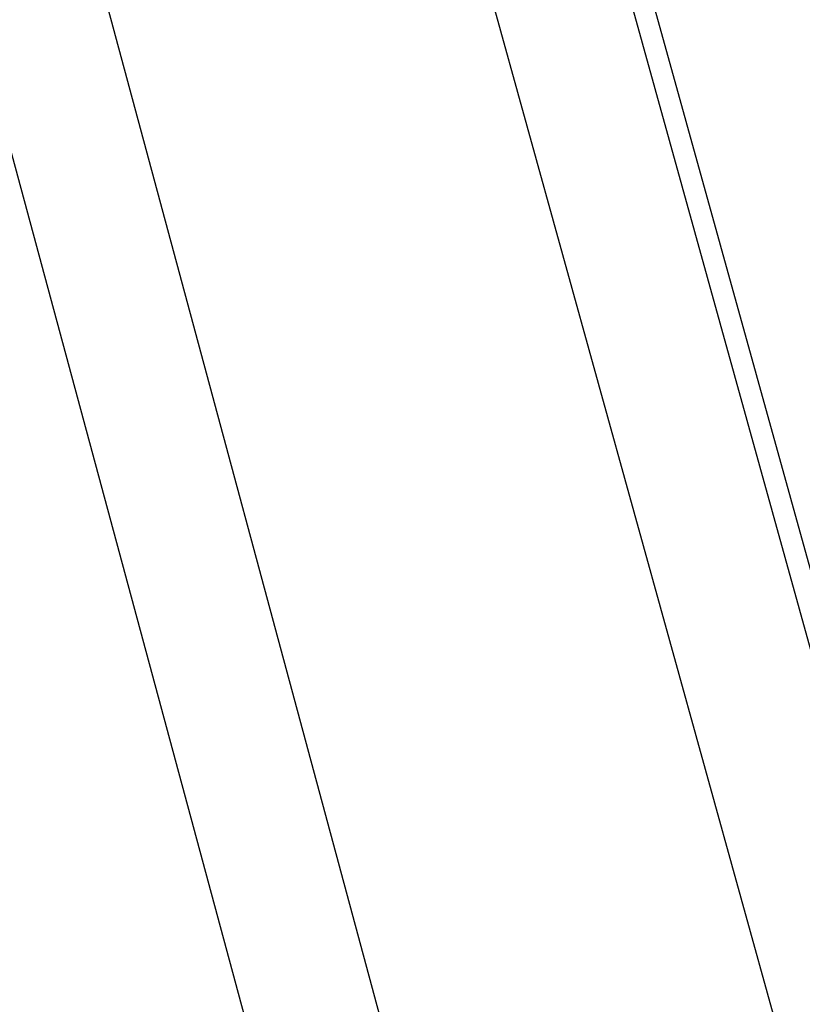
# Model space of a CAD drawing. Extents: x 1 to 133, y -67 to 66.
# Tile 215 of 256: x 24.4377 to 24.4995, y -13.9344 to -13.8567. Entities that reach past the tile are written whole.
import ezdxf

# ---------------------------------------------------------------- set-up
doc = ezdxf.new("R2010")
doc.units = 0
doc.header["$LTSCALE"] = 25.4
doc.layers.get('0').update_dxf_attribs({"color": 13, "linetype": 'CONTINUOUS'})

# ---------------------------------------------------------------- blocks, each defined once
blk = doc.blocks.new('MEKONG-4698_STL')
at = {"color": 250}
for p, q in [((25.069452, -15.960145, 725.627258), (22.91794, -8.198495, 705.255249)), ((22.91794, -8.198495, 705.255249), (25.075159, -15.972269, 705.254089)), ((25.069452, -15.960145, 725.627258), (22.91794, -8.198495, 705.255249)), ((24.857561, -15.385587, 725.995728), (22.91794, -8.198495, 705.255249)), ((24.857561, -15.385587, 725.995728), (22.91794, -8.198495, 705.255249)), ((22.91794, -8.198495, 705.255249), (25.075159, -15.972269, 705.254089)), ((24.858725, -15.427994, 988.914734), (22.91794, -8.244033, 1010.855225)), ((24.858725, -15.427994, 988.914734), (22.91794, -8.244033, 1010.855225)), ((25.075159, -16.017807, 1010.854065), (22.91794, -8.244033, 1010.855225)), ((25.075159, -16.017807, 1010.854065), (22.91794, -8.244033, 1010.855225))]:
    blk.add_line(p, q, dxfattribs=at)

msp = doc.modelspace()

# ---------------------------------------------------------------- block references
at = {"color": 0}
msp.add_blockref('MEKONG-4698_STL', (0, 0), dxfattribs=at)

doc.saveas('drawing.dxf')
